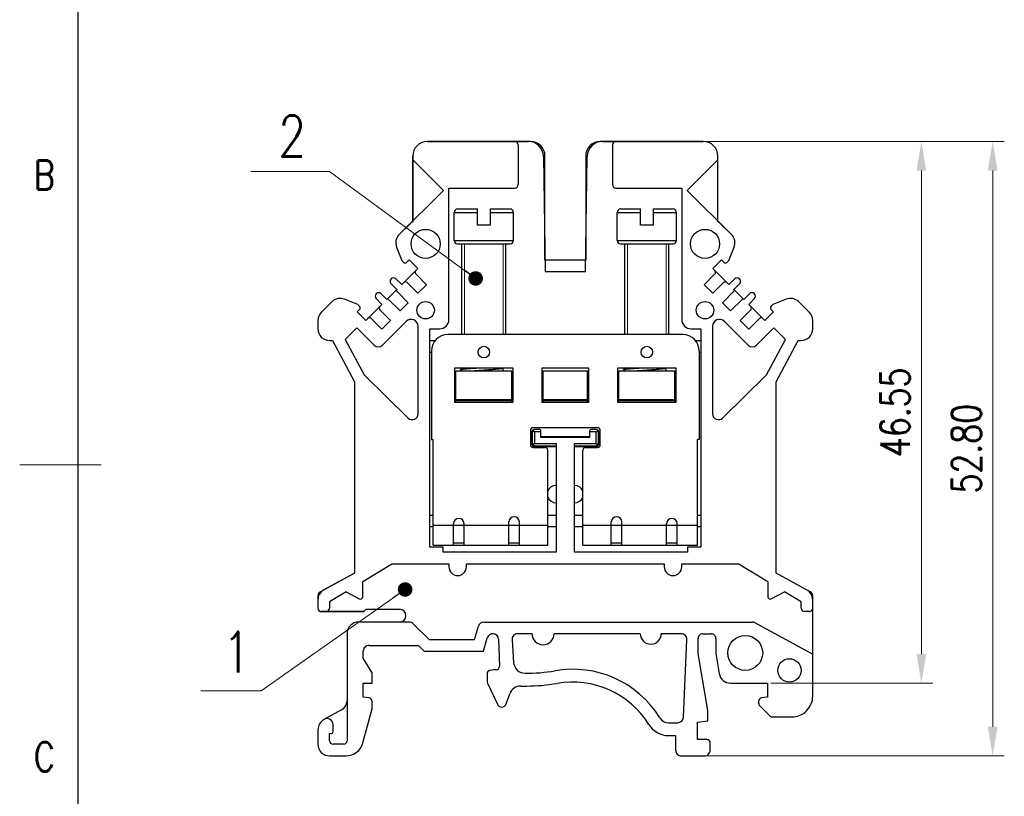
# Model space of a CAD drawing. Header units: inches. Extents: x 3728 to 5725, y -2497 to -825.
# Tile 2 of 17: x 5428 to 5513, y -2420 to -2354. Entities that reach past the tile are written whole.
import ezdxf
from ezdxf.enums import TextEntityAlignment as Align

# ---------------------------------------------------------------- set-up
doc = ezdxf.new("R2010")
doc.units = ezdxf.units.IN
doc.header["$MEASUREMENT"] = 0
doc.layers.get('0').update_dxf_attribs({"lineweight": 30})
doc.layers.get('Defpoints').update_dxf_attribs({"lineweight": 13})
doc.layers.add('LINE', color=7, linetype='Continuous')
for name, color, linetype, lineweight in [('TEXT', 6, 'Continuous', 13), ('尺寸线', 3, 'Continuous', 13), ('轮廓线', 7, 'Continuous', 30)]:
    doc.layers.add(name, color=color, linetype=linetype, lineweight=lineweight)
doc.styles.add('romans-高2.5', font='romans.shx', dxfattribs={"width": 0.8, "height": 2.5})
doc.styles.add('romans-高3.5', font='romans.shx', dxfattribs={"width": 0.8, "height": 3.5})
doc.styles.add('SIMPLEX-V1.1', font='romans.shx')
doc.styles.add('宋体-高2.5', font='txt', dxfattribs={"width": 0.8, "height": 2.5})
doc.dimstyles.new('A4_1-Rev.1.1', dxfattribs={"dimtxt": 2.5, "dimasz": 2.5, "dimexe": 1, "dimexo": 0.3, "dimgap": 1, "dimtad": 1, "dimzin": 1, "dimdsep": 46, "dimtxsty": 'romans-高2.5', "dimcen": 1, "dimclrd": 256, "dimclre": 256, "dimclrt": 256, "dimadec": 1, "dimazin": 0, "dimtfac": 1, "dimtmove": 0, "dimatfit": 3, "dimfxl": 1, "dimtolj": 1, "dimtzin": 0, "dimlwd": -1, "dimlwe": -1, "dimarcsym": 0})
doc.dimstyles.new('ISO-25-ASM-Rev.1.1', dxfattribs={"dimtxt": 3, "dimasz": 2.5, "dimexe": 1, "dimexo": 1, "dimgap": 1, "dimtad": 1, "dimzin": 1, "dimdsep": 46, "dimtxsty": 'SIMPLEX-V1.1', "dimcen": 1, "dimclrd": 256, "dimclre": 256, "dimclrt": 256, "dimadec": 1, "dimazin": 0, "dimtfac": 1, "dimtmove": 0, "dimatfit": 3, "dimfxl": 1, "dimtolj": 1, "dimtzin": 0, "dimlwd": -1, "dimlwe": -1, "dimarcsym": 0})

# ---------------------------------------------------------------- blocks, each defined once
blk = doc.blocks.new('FOR-1754 Rev.1.1-A4客户图')
at = {"layer": '尺寸线'}
blk.add_line((-285, 100), (-292, 100), dxfattribs=at)
at = {"layer": '轮廓线'}
blk.add_line((-287, 200), (-287, 0), dxfattribs=at)
at = {"layer": 'TEXT', "style": 'romans-高2.5', "width": 0.8}
for s, p in [('B', (-290.782, 123.658)), ('C', (-290.782, 73.658))]:
    blk.add_text(s, height=2.5, dxfattribs=at).set_placement(p)
at = {"layer": '尺寸线', "width": 0.8}
for tag, height, style, p in [('/', 2.5, 'romans-高2.5', (-94.886, 30.436)), ('/', 2.5, 'romans-高2.5', (-96.707, 25.38)), ('/', 2.5, 'romans-高2.5', (-102.11, 20.605)), ('15EDGKNM-3.81-XXP-1Y-1000A(H)', 3.5, 'romans-高3.5', (-40.893, 11.725)), ('CENGMZ_2018.10.18', 2.5, 'romans-高2.5', (-97.539, 6.165)), ('15EDGKNM-3.5-C04', 2.5, 'romans-高2.5', (-47.364, 6.202)), ('T0-1', 2.5, 'romans-高2.5', (-5.688, 6.165)), ('CUSTOMER_DRAWING', 2.5, 'romans-高2.5', (-56.478, 1.209)), ('2:1', 2.5, 'romans-高2.5', (-23.284, 1.196)), ('1/1', 2.5, 'romans-高2.5', (-5.772, 1.368))]:
    blk.add_attdef(tag, text='', height=height, dxfattribs=dict(at, style=style)).set_placement(p, align=Align.CENTER)
at = {"layer": '尺寸线', "style": '宋体-高2.5', "width": 0.8}
blk.add_attdef('/', text='', height=2.5, dxfattribs=at).set_placement((-55.643, 31.973), align=Align.MIDDLE_LEFT)
blk = doc.blocks.new('*D10')
at = {"layer": 'Defpoints', "color": 0, "transparency": 16777216}
for p in [(5487.084, -2364.038), (5511.937, -2364.038), (5487.184, -2416.838)]:
    blk.add_point(p, dxfattribs=at)
at = {"layer": '尺寸线', "transparency": 16777216}
for p, q in [((5487.384, -2364.038), (5512.937, -2364.038)), ((5511.937, -2414.338), (5511.937, -2366.538)), ((5487.484, -2416.838), (5512.937, -2416.838))]:
    blk.add_line(p, q, dxfattribs=at)
for points in [[(5511.52, -2366.538), (5512.353, -2366.538), (5511.937, -2364.038)], [(5511.52, -2414.338), (5512.353, -2414.338), (5511.937, -2416.838)]]:
    blk.add_solid(points, dxfattribs=at)
at = {"layer": '尺寸线', "transparency": 16777216, "insert": (5509.687, -2390.438), "char_height": 2.5, "attachment_point": 5, "rotation": 90, "style": 'romans-高2.5'}
blk.add_mtext('\\A1;52.80', dxfattribs=at)
blk = doc.blocks.new('*D11')
at = {"layer": 'Defpoints', "color": 0, "transparency": 16777216}
for p in [(5487.084, -2364.038), (5505.811, -2364.038), (5492.584, -2410.588)]:
    blk.add_point(p, dxfattribs=at)
at = {"layer": '尺寸线', "transparency": 16777216}
for p, q in [((5487.384, -2364.038), (5506.811, -2364.038)), ((5505.811, -2408.088), (5505.811, -2366.538)), ((5492.884, -2410.588), (5506.811, -2410.588))]:
    blk.add_line(p, q, dxfattribs=at)
for points in [[(5505.395, -2366.538), (5506.228, -2366.538), (5505.811, -2364.038)], [(5505.395, -2408.088), (5506.228, -2408.088), (5505.811, -2410.588)]]:
    blk.add_solid(points, dxfattribs=at)
at = {"layer": '尺寸线', "transparency": 16777216, "insert": (5503.561, -2387.313), "char_height": 2.5, "attachment_point": 5, "rotation": 90, "style": 'romans-高2.5'}
blk.add_mtext('\\A1;46.55', dxfattribs=at)
blk = doc.blocks.new('_Dot-Rev.1.1')
at = {"color": 0, "linetype": 'ByBlock', "lineweight": -2}
blk.add_line((-0.5, 0), (-1, 0), dxfattribs=at)
at = {"color": 0, "linetype": 'ByBlock', "lineweight": 100, "const_width": 0.5}
blk.add_lwpolyline([(-0.25, 0, 1), (0.25, 0, 1)], format="xyb", close=True, dxfattribs=at)

msp = doc.modelspace()

# ---------------------------------------------------------------- linework, layer by layer
at = {"color": 7, "linetype": 'Continuous'}
for p, q in [((5463.384, -2364.038), (5472.053, -2364.038)), ((5471.184, -2364.338), (5471.184, -2367.738)), ((5478.415, -2364.038), (5487.084, -2364.038)), ((5479.284, -2364.338), (5479.284, -2367.738)), ((5462.134, -2370.863), (5462.134, -2365.288)), ((5488.334, -2370.863), (5488.334, -2365.288)), ((5464.759, -2368.238), (5462.134, -2365.613)), ((5473.353, -2365.319), (5473.499, -2375.238)), ((5476.969, -2375.238), (5477.115, -2365.319)), ((5488.334, -2365.613), (5485.709, -2368.238)), ((5464.759, -2368.238), (5460.957, -2372.04)), ((5465.234, -2379.338), (5465.234, -2368.038)), ((5465.234, -2368.038), (5470.884, -2368.038)), ((5479.584, -2368.038), (5485.234, -2368.038)), ((5485.234, -2368.038), (5485.234, -2379.338)), ((5489.511, -2372.04), (5485.709, -2368.238)), ((5465.684, -2372.538), (5465.684, -2370.138)), ((5465.684, -2370.138), (5467.684, -2370.138)), ((5465.984, -2369.838), (5467.684, -2369.838)), ((5467.684, -2371.238), (5467.684, -2369.838)), ((5468.784, -2369.838), (5468.784, -2371.238)), ((5468.784, -2369.838), (5470.484, -2369.838)), ((5468.784, -2370.138), (5470.784, -2370.138)), ((5470.784, -2372.538), (5470.784, -2370.138)), ((5479.684, -2372.538), (5479.684, -2370.138)), ((5479.684, -2370.138), (5481.684, -2370.138)), ((5479.984, -2369.838), (5481.684, -2369.838)), ((5481.684, -2371.238), (5481.684, -2369.838)), ((5482.784, -2369.838), (5482.784, -2371.238)), ((5482.784, -2369.838), (5484.484, -2369.838)), ((5482.784, -2370.138), (5484.784, -2370.138)), ((5484.784, -2372.538), (5484.784, -2370.138)), ((5468.784, -2371.238), (5467.684, -2371.238)), ((5482.784, -2371.238), (5481.684, -2371.238)), ((5465.684, -2372.538), (5470.784, -2372.538)), ((5465.984, -2372.838), (5470.484, -2372.838)), ((5466.342, -2380.638), (5466.342, -2372.838)), ((5470.126, -2380.638), (5470.126, -2372.838)), ((5479.684, -2372.538), (5484.784, -2372.538)), ((5479.984, -2372.838), (5484.484, -2372.838)), ((5480.342, -2380.638), (5480.342, -2372.838)), ((5484.126, -2380.638), (5484.126, -2372.838)), ((5460.737, -2373.122), (5461.201, -2374.273)), ((5489.267, -2374.273), (5489.732, -2373.122)), ((5461.201, -2374.273), (5461.343, -2374.414)), ((5461.626, -2374.414), (5461.82, -2374.22)), ((5461.82, -2374.22), (5462.562, -2374.963)), ((5476.984, -2374.238), (5473.484, -2374.238)), ((5487.906, -2374.963), (5488.648, -2374.22)), ((5488.648, -2374.22), (5488.843, -2374.414)), ((5489.126, -2374.414), (5489.267, -2374.273)), ((5461.183, -2376.341), (5462.562, -2374.963)), ((5462.385, -2375.422), (5463.304, -2376.342)), ((5476.969, -2375.238), (5473.499, -2375.238)), ((5487.164, -2376.342), (5488.083, -2375.422)), ((5487.906, -2374.963), (5489.285, -2376.341)), ((5460.264, -2376.27), (5460.759, -2376.765)), ((5461.183, -2376.341), (5460.688, -2375.846)), ((5462.562, -2377.084), (5461.643, -2376.164)), ((5488.825, -2376.164), (5487.906, -2377.084)), ((5489.78, -2375.846), (5489.285, -2376.341)), ((5489.709, -2376.765), (5490.204, -2376.27)), ((5459.91, -2377.614), (5459.415, -2377.119)), ((5459.91, -2377.614), (5460.759, -2376.765)), ((5460.759, -2376.907), (5461.748, -2377.897)), ((5463.304, -2376.342), (5462.562, -2377.084)), ((5487.906, -2377.084), (5487.164, -2376.342)), ((5488.72, -2377.897), (5489.709, -2376.907)), ((5489.709, -2376.765), (5490.558, -2377.614)), ((5491.053, -2377.119), (5490.558, -2377.614)), ((5455.187, -2377.811), (5454.277, -2378.72)), ((5457.417, -2378.055), (5456.269, -2377.591)), ((5458.991, -2377.543), (5459.486, -2378.038)), ((5461.041, -2378.604), (5460.051, -2377.614)), ((5461.748, -2377.897), (5461.041, -2378.604)), ((5489.427, -2378.604), (5488.72, -2377.897)), ((5490.417, -2377.614), (5489.427, -2378.604)), ((5490.983, -2378.038), (5491.477, -2377.543)), ((5494.2, -2377.591), (5493.051, -2378.055)), ((5496.191, -2378.72), (5495.282, -2377.811)), ((5457.364, -2378.674), (5457.559, -2378.479)), ((5458.106, -2379.416), (5457.364, -2378.674)), ((5457.559, -2378.196), (5457.417, -2378.055)), ((5458.106, -2379.416), (5459.486, -2378.038)), ((5459.309, -2378.497), (5460.228, -2379.417)), ((5490.24, -2379.417), (5491.159, -2378.497)), ((5490.983, -2378.038), (5492.362, -2379.416)), ((5493.104, -2378.674), (5492.362, -2379.416)), ((5493.051, -2378.055), (5492.909, -2378.196)), ((5492.91, -2378.479), (5493.104, -2378.674)), ((5453.984, -2379.427), (5453.984, -2380.138)), ((5459.485, -2380.159), (5458.566, -2379.24)), ((5460.228, -2379.417), (5459.485, -2380.159)), ((5461.56, -2379.499), (5459.52, -2381.538)), ((5490.948, -2381.538), (5488.908, -2379.499)), ((5490.983, -2380.159), (5490.24, -2379.417)), ((5491.902, -2379.24), (5490.983, -2380.159)), ((5496.484, -2380.138), (5496.484, -2379.427)), ((5457.329, -2380.053), (5456.325, -2381.057)), ((5458.813, -2381.538), (5457.329, -2380.053)), ((5462.584, -2387.445), (5462.584, -2379.924)), ((5463.584, -2398.888), (5463.584, -2380.138)), ((5463.584, -2380.138), (5464.434, -2380.138)), ((5486.034, -2380.138), (5486.884, -2380.138)), ((5486.884, -2380.138), (5486.884, -2398.888)), ((5487.884, -2379.924), (5487.884, -2387.445)), ((5493.14, -2380.053), (5491.655, -2381.538)), ((5494.144, -2381.057), (5493.14, -2380.053)), ((5454.984, -2381.138), (5455.234, -2381.138)), ((5455.234, -2381.138), (5457.134, -2384.688)), ((5456.325, -2381.057), (5457.944, -2384.082)), ((5463.584, -2381.138), (5464.066, -2381.138)), ((5486.402, -2381.138), (5486.884, -2381.138)), ((5492.525, -2384.082), (5494.144, -2381.057)), ((5493.334, -2384.688), (5495.234, -2381.138)), ((5495.234, -2381.138), (5495.484, -2381.138)), ((5463.584, -2382.138), (5463.734, -2382.138)), ((5486.734, -2382.138), (5486.884, -2382.138)), ((5465.834, -2386.438), (5465.834, -2383.742)), ((5466.485, -2383.492), (5466.243, -2383.632)), ((5466.243, -2383.654), (5466.395, -2383.742)), ((5469.873, -2383.508), (5469.901, -2383.492)), ((5469.884, -2383.742), (5469.884, -2383.502)), ((5470.634, -2386.438), (5470.634, -2383.742)), ((5473.334, -2386.438), (5473.334, -2383.742)), ((5477.134, -2386.438), (5477.134, -2383.742)), ((5479.834, -2386.438), (5479.834, -2383.742)), ((5480.485, -2383.492), (5480.243, -2383.632)), ((5480.243, -2383.654), (5480.395, -2383.742)), ((5483.873, -2383.508), (5483.901, -2383.492)), ((5483.884, -2383.742), (5483.884, -2383.502)), ((5484.634, -2386.438), (5484.634, -2383.742)), ((5457.134, -2384.688), (5457.134, -2401.138)), ((5457.944, -2384.082), (5461.734, -2387.802)), ((5488.734, -2387.802), (5492.525, -2384.082)), ((5493.334, -2401.138), (5493.334, -2384.688)), ((5465.834, -2386.221), (5470.634, -2386.221)), ((5465.834, -2386.285), (5470.634, -2386.285)), ((5473.334, -2386.221), (5477.134, -2386.221)), ((5473.334, -2386.285), (5477.134, -2386.285)), ((5479.834, -2386.221), (5484.634, -2386.221)), ((5479.834, -2386.285), (5484.634, -2386.285)), ((5465.734, -2386.438), (5470.734, -2386.438)), ((5467.084, -2386.438), (5467.084, -2386.471)), ((5469.384, -2386.438), (5469.384, -2386.471)), ((5473.234, -2386.438), (5477.234, -2386.438)), ((5472.584, -2388.988), (5472.43, -2388.927)), ((5473.034, -2388.788), (5472.681, -2388.788)), ((5473.134, -2389.488), (5473.134, -2388.888)), ((5477.334, -2389.488), (5477.334, -2388.888)), ((5477.787, -2388.788), (5477.434, -2388.788)), ((5477.884, -2388.988), (5478.038, -2388.927)), ((5472.328, -2389.088), (5472.328, -2389.944)), ((5472.383, -2389.088), (5472.328, -2389.088)), ((5472.383, -2389.088), (5472.383, -2389.889)), ((5472.584, -2388.988), (5472.584, -2389.988)), ((5473.134, -2388.988), (5472.584, -2388.988)), ((5477.334, -2389.432), (5473.134, -2389.432)), ((5477.334, -2389.488), (5473.134, -2389.488)), ((5477.884, -2388.988), (5477.334, -2388.988)), ((5477.884, -2389.988), (5477.884, -2388.988)), ((5478.085, -2389.088), (5478.14, -2389.088)), ((5478.085, -2389.889), (5478.085, -2389.088)), ((5478.14, -2389.944), (5478.14, -2389.088)), ((5472.383, -2389.889), (5472.328, -2389.944)), ((5472.584, -2389.988), (5472.471, -2390.101)), ((5472.584, -2389.988), (5474.434, -2389.988)), ((5472.683, -2390.189), (5472.628, -2390.244)), ((5472.628, -2390.244), (5474.434, -2390.244)), ((5472.683, -2390.189), (5474.434, -2390.189)), ((5474.434, -2389.988), (5474.434, -2399.338)), ((5476.034, -2399.338), (5476.034, -2389.988)), ((5476.034, -2389.988), (5477.884, -2389.988)), ((5476.034, -2390.189), (5477.785, -2390.189)), ((5476.034, -2390.244), (5477.84, -2390.244)), ((5477.785, -2390.189), (5477.84, -2390.244)), ((5477.884, -2389.988), (5477.997, -2390.101)), ((5478.085, -2389.889), (5478.14, -2389.944)), ((5463.584, -2396.138), (5463.884, -2396.138)), ((5473.734, -2396.138), (5474.434, -2396.138)), ((5476.034, -2396.138), (5476.734, -2396.138)), ((5486.584, -2396.138), (5486.884, -2396.138)), ((5463.584, -2397.138), (5463.884, -2397.138)), ((5466.534, -2397.038), (5465.634, -2397.038)), ((5471.284, -2397.038), (5470.384, -2397.038)), ((5473.734, -2397.138), (5474.434, -2397.138)), ((5476.034, -2397.138), (5476.734, -2397.138)), ((5480.084, -2397.038), (5479.184, -2397.038)), ((5484.834, -2397.038), (5483.934, -2397.038)), ((5486.584, -2397.138), (5486.884, -2397.138)), ((5464.734, -2398.888), (5463.584, -2398.888)), ((5464.734, -2399.338), (5464.734, -2398.888)), ((5465.634, -2398.538), (5466.534, -2398.538)), ((5470.384, -2398.538), (5471.284, -2398.538)), ((5479.184, -2398.538), (5480.084, -2398.538)), ((5483.934, -2398.538), (5484.834, -2398.538)), ((5486.884, -2398.888), (5485.734, -2398.888)), ((5485.734, -2398.888), (5485.734, -2399.338)), ((5474.434, -2399.338), (5464.734, -2399.338)), ((5485.734, -2399.338), (5476.034, -2399.338)), ((5460.386, -2400.338), (5457.834, -2401.883)), ((5460.386, -2400.338), (5465.234, -2400.338)), ((5465.234, -2400.338), (5465.234, -2400.588)), ((5466.734, -2400.338), (5483.734, -2400.338)), ((5466.734, -2400.588), (5466.734, -2400.338)), ((5483.734, -2400.338), (5483.734, -2400.588)), ((5485.234, -2400.338), (5490.082, -2400.338)), ((5485.234, -2400.588), (5485.234, -2400.338)), ((5492.634, -2401.883), (5490.082, -2400.338)), ((5457.134, -2401.138), (5454.193, -2402.735)), ((5496.275, -2402.735), (5493.334, -2401.138)), ((5457.834, -2403.159), (5457.834, -2401.883)), ((5492.634, -2401.883), (5492.634, -2403.159)), ((5453.984, -2403.086), (5453.984, -2404.138)), ((5456.411, -2402.745), (5454.984, -2403.609)), ((5456.411, -2402.745), (5457.541, -2403.336)), ((5492.927, -2403.336), (5494.057, -2402.745)), ((5495.484, -2403.609), (5494.057, -2402.745)), ((5496.484, -2411.688), (5496.484, -2403.086)), ((5454.984, -2403.609), (5454.984, -2404.138)), ((5495.484, -2404.138), (5495.484, -2403.609)), ((5457.934, -2404.438), (5454.284, -2404.438)), ((5457.934, -2404.438), (5458.134, -2404.238)), ((5458.134, -2404.238), (5460.994, -2404.238)), ((5496.184, -2404.438), (5495.784, -2404.438)), ((5461.821, -2405.338), (5457.484, -2405.338)), ((5462.175, -2405.485), (5463.528, -2406.838)), ((5467.443, -2406.838), (5467.77, -2405.7)), ((5468.25, -2405.338), (5491.307, -2405.338)), ((5491.546, -2405.399), (5496.484, -2408.088)), ((5456.484, -2406.338), (5456.484, -2415.538)), ((5468.197, -2407.838), (5468.523, -2406.7)), ((5472.372, -2406.338), (5471.153, -2406.338)), ((5481.672, -2406.338), (5474.272, -2406.338)), ((5485.18, -2406.338), (5483.472, -2406.338)), ((5487.034, -2406.338), (5487.754, -2406.338)), ((5458.384, -2407.338), (5462.614, -2407.338)), ((5462.614, -2407.338), (5463.114, -2407.838)), ((5463.528, -2406.838), (5467.443, -2406.838)), ((5469.504, -2406.821), (5469.584, -2409.128)), ((5470.655, -2406.873), (5470.79, -2408.803)), ((5485.384, -2413.51), (5485.679, -2406.86)), ((5486.634, -2408.038), (5486.634, -2406.738)), ((5488.154, -2406.738), (5488.154, -2408.038)), ((5457.884, -2408.438), (5457.884, -2407.838)), ((5463.114, -2407.838), (5468.197, -2407.838)), ((5487.484, -2412.938), (5486.634, -2408.038)), ((5488.154, -2408.038), (5488.453, -2409.759)), ((5458.634, -2409.688), (5457.884, -2408.438)), ((5458.634, -2410.588), (5458.634, -2409.688)), ((5468.507, -2409.789), (5468.507, -2410.338)), ((5469.107, -2409.438), (5468.76, -2409.493)), ((5469.284, -2409.438), (5469.107, -2409.438)), ((5457.884, -2410.588), (5458.634, -2410.588)), ((5457.884, -2411.788), (5457.884, -2410.588)), ((5468.563, -2410.592), (5469.41, -2412.407)), ((5471.409, -2410.834), (5471.915, -2410.834)), ((5489.438, -2410.588), (5492.584, -2410.588)), ((5492.584, -2410.588), (5492.584, -2411.788)), ((5458.376, -2411.857), (5457.884, -2411.788)), ((5470.148, -2412.375), (5470.47, -2411.492)), ((5492.584, -2411.788), (5492.092, -2411.857)), ((5458.634, -2412.788), (5458.634, -2412.154)), ((5491.834, -2412.154), (5491.834, -2412.288)), ((5491.937, -2412.536), (5492.889, -2413.488)), ((5456.019, -2412.885), (5454.561, -2413.69)), ((5457.847, -2415.726), (5458.634, -2412.788)), ((5487.484, -2413.812), (5487.484, -2412.938)), ((5492.889, -2413.488), (5494.684, -2413.488)), ((5455.284, -2414.728), (5455.284, -2414.137)), ((5484.108, -2413.988), (5484.885, -2413.988)), ((5486.584, -2413.938), (5487.484, -2413.812)), ((5486.584, -2415.438), (5486.584, -2413.938)), ((5453.984, -2414.598), (5453.984, -2415.838)), ((5454.984, -2414.928), (5455.084, -2414.928)), ((5454.984, -2415.538), (5454.984, -2414.928)), ((5484.108, -2415.088), (5484.704, -2415.088)), ((5484.704, -2415.088), (5484.704, -2416.338)), ((5456.184, -2415.838), (5455.284, -2415.838)), ((5487.384, -2415.438), (5486.584, -2415.438)), ((5487.684, -2416.338), (5487.684, -2415.738)), ((5454.984, -2416.838), (5456.398, -2416.838)), ((5485.204, -2416.838), (5487.184, -2416.838))]:
    msp.add_line(p, q, dxfattribs=at)
at = {"color": 3, "linetype": 'Continuous'}
for p, q in [((5485.334, -2380.638), (5465.134, -2380.638)), ((5463.734, -2382.038), (5463.734, -2389.638)), ((5486.734, -2382.038), (5486.734, -2389.638)), ((5465.734, -2386.471), (5465.734, -2383.492)), ((5465.734, -2383.492), (5470.734, -2383.492)), ((5465.834, -2383.742), (5470.634, -2383.742)), ((5470.734, -2383.492), (5470.734, -2386.471)), ((5473.234, -2386.471), (5473.234, -2383.492)), ((5473.234, -2383.492), (5477.234, -2383.492)), ((5473.334, -2383.742), (5477.134, -2383.742)), ((5477.234, -2383.492), (5477.234, -2386.471)), ((5479.734, -2386.471), (5479.734, -2383.492)), ((5479.734, -2383.492), (5484.734, -2383.492)), ((5479.834, -2383.742), (5484.634, -2383.742)), ((5484.734, -2383.492), (5484.734, -2386.471)), ((5465.734, -2384.038), (5465.834, -2384.038)), ((5470.634, -2384.038), (5470.734, -2384.038)), ((5473.234, -2384.038), (5473.334, -2384.038)), ((5477.134, -2384.038), (5477.234, -2384.038)), ((5479.734, -2384.038), (5479.834, -2384.038)), ((5484.734, -2384.038), (5484.634, -2384.038)), ((5470.734, -2386.471), (5465.734, -2386.471)), ((5477.234, -2386.471), (5473.234, -2386.471)), ((5479.734, -2386.438), (5484.734, -2386.438)), ((5484.734, -2386.471), (5479.734, -2386.471)), ((5472.234, -2388.888), (5472.234, -2390.088)), ((5477.984, -2388.638), (5472.484, -2388.638)), ((5478.234, -2390.088), (5478.234, -2388.888)), ((5463.734, -2389.638), (5463.884, -2389.638)), ((5463.884, -2398.738), (5463.884, -2389.638)), ((5486.734, -2389.638), (5486.584, -2389.638)), ((5486.584, -2398.738), (5486.584, -2389.638)), ((5472.484, -2390.338), (5473.484, -2390.338)), ((5473.734, -2398.738), (5473.734, -2390.588)), ((5476.734, -2398.738), (5476.734, -2390.588)), ((5476.984, -2390.338), (5477.984, -2390.338)), ((5465.634, -2397.038), (5463.884, -2397.038)), ((5465.634, -2398.738), (5465.634, -2396.881)), ((5466.534, -2398.738), (5466.534, -2396.881)), ((5470.384, -2397.038), (5466.534, -2397.038)), ((5470.384, -2398.738), (5470.384, -2396.731)), ((5471.284, -2398.738), (5471.284, -2396.731)), ((5473.734, -2397.038), (5471.284, -2397.038)), ((5479.184, -2397.038), (5476.734, -2397.038)), ((5479.184, -2398.738), (5479.184, -2396.731)), ((5480.084, -2398.738), (5480.084, -2396.731)), ((5483.934, -2397.038), (5480.084, -2397.038)), ((5483.934, -2398.738), (5483.934, -2396.881)), ((5484.834, -2398.738), (5484.834, -2396.881)), ((5486.584, -2397.038), (5484.834, -2397.038)), ((5463.884, -2398.738), (5473.734, -2398.738)), ((5476.734, -2398.738), (5486.584, -2398.738))]:
    msp.add_line(p, q, dxfattribs=at)
at = {"color": 7, "linetype": 'Continuous'}
for centre, radius in [((5463.234, -2372.838), 1.25), ((5487.234, -2372.838), 1.25), ((5463.234, -2378.538), 0.75), ((5487.234, -2378.538), 0.75), ((5490.684, -2407.988), 1.5), ((5494.484, -2409.488), 1)]:
    msp.add_circle(centre, radius, dxfattribs=at)
at = {"color": 3, "linetype": 'Continuous'}
for centre in [(5468.234, -2382.138), (5482.234, -2382.138)]:
    msp.add_circle(centre, 0.5, dxfattribs=at)
at = {"color": 7, "linetype": 'Continuous'}
for centre, radius, start, end in [((5463.384, -2365.288), 1.25, 89.99996, 180.00004), ((5470.884, -2364.338), 0.3, 0, 90), ((5472.053, -2365.338), 1.3, 0.84252, 90), ((5478.415, -2365.338), 1.3, 90, 179.15748), ((5479.584, -2364.338), 0.3, 90, 180), ((5487.084, -2365.288), 1.25, 359.99996, 90.00004), ((5470.884, -2367.738), 0.3, 270, 0), ((5479.584, -2367.738), 0.3, 180, 270), ((5465.984, -2370.138), 0.3, 90, 180), ((5470.484, -2370.138), 0.3, 0, 90), ((5479.984, -2370.138), 0.3, 90, 180), ((5484.484, -2370.138), 0.3, 0, 90), ((5461.664, -2372.748), 1, 134.99999, 201.98657), ((5488.804, -2372.748), 1, 338.01343, 45.00001), ((5465.984, -2372.538), 0.3, 180, 270), ((5470.484, -2372.538), 0.3, 270, 0), ((5479.984, -2372.538), 0.3, 180, 270), ((5484.484, -2372.538), 0.3, 270, 0), ((5461.484, -2374.273), 0.2, 224.98659, 314.98667), ((5488.984, -2374.273), 0.2, 225.01333, 315.01341), ((5462.527, -2375.281), 0.2, 134.98656, 224.98661), ((5487.941, -2375.281), 0.2, 315.01339, 45.01344), ((5460.476, -2376.058), 0.3, 44.9865, 224.9865), ((5461.501, -2376.306), 0.2, 44.98657, 134.98656), ((5488.967, -2376.306), 0.2, 45.01344, 135.01343), ((5489.992, -2376.058), 0.3, 315.0135, 135.0135), ((5459.203, -2377.331), 0.3, 44.98656, 224.98656), ((5460.829, -2376.836), 0.1, 134.98657, 224.98657), ((5489.639, -2376.836), 0.1, 315.01343, 45.01343), ((5491.265, -2377.331), 0.3, 315.01344, 135.01344), ((5455.894, -2378.518), 1, 67.98654, 135.00002), ((5459.981, -2377.684), 0.1, 44.98663, 134.98663), ((5490.487, -2377.684), 0.1, 45.01337, 135.01337), ((5494.574, -2378.518), 1, 44.99998, 112.01346), ((5454.984, -2379.427), 1, 135.00006, 179.99998), ((5457.417, -2378.338), 0.2, 314.98638, 44.98647), ((5459.45, -2378.356), 0.2, 134.98658, 224.98657), ((5491.018, -2378.356), 0.2, 315.01343, 45.01342), ((5493.051, -2378.338), 0.2, 135.01353, 225.01362), ((5495.484, -2379.427), 1, 0.00002, 44.99994), ((5458.425, -2379.381), 0.2, 44.98661, 134.98658), ((5461.984, -2379.924), 0.6, 0, 134.98656), ((5464.434, -2379.338), 0.8, 270, 0), ((5486.034, -2379.338), 0.8, 180, 270), ((5488.484, -2379.924), 0.6, 45.01344, 180), ((5492.044, -2379.381), 0.2, 45.01342, 135.01339), ((5454.984, -2380.138), 1, 179.99996, 270.00004), ((5495.484, -2380.138), 1, 269.99996, 0.00004), ((5459.167, -2381.184), 0.5, 224.98661, 314.98656), ((5491.301, -2381.184), 0.5, 225.01344, 315.01339), ((5462.084, -2387.445), 0.5, 225.5305, 0), ((5488.384, -2387.445), 0.5, 180, 314.4695), ((5473.034, -2388.888), 0.1, 0, 90), ((5477.434, -2388.888), 0.1, 90, 180), ((5474.434, -2394.338), 0.75, 90, 159.39548), ((5476.034, -2394.338), 0.75, 20.65272, 90), ((5474.434, -2394.338), 0.75, 200.65272, 270), ((5476.034, -2394.338), 0.75, 270, 339.39548), ((5465.984, -2400.588), 0.75, 180, 0), ((5484.484, -2400.588), 0.75, 180, 0), ((5454.384, -2403.086), 0.4, 118.5, 180), ((5457.634, -2403.159), 0.2, 242.3902, 0), ((5492.834, -2403.159), 0.2, 180, 297.6098), ((5496.084, -2403.086), 0.4, 0, 61.5), ((5454.284, -2404.138), 0.3, 179.99996, 270.00004), ((5454.684, -2404.138), 0.3, 270, 0), ((5495.784, -2404.138), 0.3, 180, 270), ((5496.184, -2404.138), 0.3, 270, 0), ((5460.994, -2404.788), 0.55, 270, 90), ((5457.484, -2406.338), 1, 89.99996, 180.00004), ((5461.821, -2405.838), 0.5, 45, 90), ((5468.25, -2405.838), 0.5, 90, 164.00002), ((5491.307, -2405.838), 0.5, 61.4293, 90), ((5469.004, -2406.838), 0.5, 1.99997, 164.00001), ((5471.153, -2406.838), 0.5, 90.00002, 183.99995), ((5473.322, -2406.338), 0.95, 180, 0), ((5482.572, -2406.338), 0.9, 180, 0), ((5485.18, -2406.838), 0.5, 357.45677, 90), ((5487.034, -2406.738), 0.4, 89.99996, 180.00004), ((5487.754, -2406.738), 0.4, 359.99996, 90.00004), ((5458.384, -2407.838), 0.5, 89.99996, 180.00004), ((5469.284, -2409.138), 0.3, 270.00002, 2.00006), ((5471.787, -2408.733), 1, 184.00003, 269.43276), ((5468.807, -2409.789), 0.3, 99.00006, 179.99996), ((5471.915, -2395.834), 13.9, 269.43274, 280.0073), ((5475.859, -2418.185), 8.797, 31.71052, 100.00725), ((5489.438, -2409.588), 1, 189.8412, 269.99997), ((5469.107, -2410.338), 0.6, 179.99991, 204.99995), ((5471.409, -2411.834), 1, 89.99997, 160.00002), ((5471.915, -2395.834), 15, 269.99996, 280.00729), ((5475.859, -2418.185), 7.697, 31.71052, 100.00725), ((5494.684, -2411.688), 1.8, 269.99996, 0.00004), ((5455.584, -2412.097), 0.9, 298.90247, 0), ((5458.334, -2412.154), 0.3, 359.9999, 81.99997), ((5469.772, -2412.238), 0.4, 204.99995, 340.00001), ((5492.134, -2412.154), 0.3, 98.00003, 180.0001), ((5492.184, -2412.288), 0.35, 180.00014, 225.00006), ((5454.984, -2414.598), 1, 117.37243, 180.00006), ((5454.784, -2414.137), 0.5, 359.99994, 121.30177), ((5484.108, -2413.088), 2, 211.71047, 270.00004), ((5484.108, -2413.088), 0.9, 211.7105, 270.00007), ((5484.885, -2413.488), 0.5, 269.99997, 357.45681), ((5455.084, -2414.728), 0.2, 269.99996, 0.00004), ((5454.984, -2415.838), 1, 179.99996, 270.00004), ((5455.284, -2415.538), 0.3, 179.99996, 270.00004), ((5456.184, -2415.538), 0.3, 269.99996, 0.00004), ((5456.398, -2415.338), 1.5, 270.00001, 344.99996), ((5487.384, -2415.738), 0.3, 359.99996, 90.00004), ((5485.204, -2416.338), 0.5, 179.99996, 270.00004), ((5487.184, -2416.338), 0.5, 269.99996, 0.00004)]:
    msp.add_arc(centre, radius, start, end, dxfattribs=at)
at = {"color": 3, "linetype": 'Continuous'}
for centre, radius, start, end in [((5465.134, -2382.038), 1.4, 90, 180), ((5485.334, -2382.038), 1.4, 0, 90), ((5472.484, -2388.888), 0.25, 90, 180), ((5477.984, -2388.888), 0.25, 0, 90), ((5472.484, -2390.088), 0.25, 180, 270), ((5473.484, -2390.588), 0.25, 0, 90), ((5476.984, -2390.588), 0.25, 90, 180), ((5477.984, -2390.088), 0.25, 270, 0), ((5466.084, -2396.881), 0.45, 0, 180), ((5470.834, -2396.731), 0.45, 0, 180), ((5479.634, -2396.731), 0.45, 0, 180), ((5484.384, -2396.881), 0.45, 0, 180)]:
    msp.add_arc(centre, radius, start, end, dxfattribs=at)
at = {"color": 7, "linetype": 'Continuous'}
for centre, major_axis, ratio, start_param, end_param in [((5472.628, -2389.088), (0.3, 0), 0.999986, 1.570796, 3.141593), ((5472.685, -2389.088), (0.302, 0), 0.994778, 2.57431, 3.141593), ((5472.685, -2389.088), (-0.214, 0.213), 0.986995, -0.782649, 0.220865), ((5477.783, -2389.088), (0.214, 0.213), 0.986995, -0.220865, 0.782649), ((5477.84, -2389.088), (0.3, 0), 0.999986, 0, 1.570796), ((5477.784, -2389.088), (0.302, 0), 0.994778, 0, 0.567282), ((5472.628, -2389.944), (0.212, 0.212), 0.999973, -3.926977, -2.356208), ((5472.685, -2389.888), (0.279, 0.116), 0.992623, 2.7489, 3.534285), ((5472.685, -2389.888), (0.116, 0.279), 0.992623, -3.534285, -2.7489), ((5477.784, -2389.888), (-0.116, 0.279), 0.992623, -3.534285, -2.7489), ((5477.84, -2389.944), (0.212, -0.212), 0.999973, -0.785384, 0.785384), ((5477.784, -2389.888), (0.279, -0.116), 0.992623, -0.392692, 0.392692)]:
    msp.add_ellipse(centre, major_axis=major_axis, ratio=ratio, start_param=start_param, end_param=end_param, dxfattribs=at)
for points, knots in [([(5466.243, -2383.654), (5466.241, -2383.652), (5466.237, -2383.65), (5466.233, -2383.643), (5466.237, -2383.636), (5466.241, -2383.634), (5466.243, -2383.632)], [0, 0, 0, 0, 0.300084, 0.499988, 0.699868, 1, 1, 1, 1]), ([(5466.243, -2383.632), (5466.25, -2383.629), (5466.268, -2383.622), (5466.302, -2383.614), (5466.347, -2383.605), (5466.404, -2383.597), (5466.473, -2383.588), (5466.585, -2383.576), (5466.75, -2383.561), (5466.975, -2383.544), (5467.231, -2383.526), (5467.511, -2383.509), (5467.706, -2383.498), (5467.806, -2383.492)], [0, 0, 0, 0, 0.01463, 0.036635, 0.066077, 0.102856, 0.14679, 0.19762, 0.318752, 0.46333, 0.627821, 0.80819, 1, 1, 1, 1]), ([(5467.241, -2383.742), (5467.367, -2383.732), (5467.631, -2383.711), (5468.04, -2383.683), (5468.462, -2383.655), (5468.809, -2383.631), (5469.071, -2383.611), (5469.249, -2383.597), (5469.409, -2383.582), (5469.549, -2383.568), (5469.666, -2383.554), (5469.748, -2383.541), (5469.802, -2383.531), (5469.832, -2383.524), (5469.855, -2383.517), (5469.868, -2383.511), (5469.873, -2383.508)], [0, 0, 0, 0, 0.142595, 0.301126, 0.464784, 0.622419, 0.695582, 0.763281, 0.824367, 0.877806, 0.922704, 0.958331, 0.97249, 0.984157, 0.993315, 1, 1, 1, 1]), ([(5480.243, -2383.654), (5480.241, -2383.652), (5480.237, -2383.65), (5480.233, -2383.643), (5480.237, -2383.636), (5480.241, -2383.634), (5480.243, -2383.632)], [0, 0, 0, 0, 0.300084, 0.499988, 0.699868, 1, 1, 1, 1]), ([(5480.243, -2383.632), (5480.25, -2383.629), (5480.268, -2383.622), (5480.302, -2383.614), (5480.347, -2383.605), (5480.404, -2383.597), (5480.473, -2383.588), (5480.585, -2383.576), (5480.75, -2383.561), (5480.975, -2383.544), (5481.231, -2383.526), (5481.511, -2383.509), (5481.706, -2383.498), (5481.806, -2383.492)], [0, 0, 0, 0, 0.01463, 0.036635, 0.066077, 0.102856, 0.14679, 0.19762, 0.318752, 0.46333, 0.627821, 0.80819, 1, 1, 1, 1]), ([(5481.241, -2383.742), (5481.367, -2383.732), (5481.631, -2383.711), (5482.04, -2383.683), (5482.462, -2383.655), (5482.809, -2383.631), (5483.071, -2383.611), (5483.249, -2383.597), (5483.409, -2383.582), (5483.549, -2383.568), (5483.666, -2383.554), (5483.748, -2383.541), (5483.802, -2383.531), (5483.832, -2383.524), (5483.855, -2383.517), (5483.868, -2383.511), (5483.873, -2383.508)], [0, 0, 0, 0, 0.142595, 0.301126, 0.464784, 0.622419, 0.695582, 0.763281, 0.824367, 0.877806, 0.922704, 0.958331, 0.97249, 0.984157, 0.993315, 1, 1, 1, 1])]:
    msp.add_open_spline(points, degree=3, knots=knots, dxfattribs=at)
at = {"layer": 'LINE', "color": 7, "linetype": 'Continuous'}
for p, q in [((5472.234, -2364.038), (5463.384, -2364.038)), ((5487.084, -2364.038), (5478.234, -2364.038)), ((5462.134, -2365.288), (5462.134, -2370.94)), ((5473.484, -2374.238), (5473.484, -2365.288)), ((5476.984, -2365.288), (5476.984, -2374.238)), ((5488.334, -2370.94), (5488.334, -2365.288)), ((5461.866, -2371.131), (5460.957, -2372.04)), ((5489.511, -2372.04), (5488.602, -2371.131)), ((5460.737, -2373.122), (5461.201, -2374.273)), ((5489.267, -2374.273), (5489.732, -2373.122)), ((5461.201, -2374.273), (5461.343, -2374.414)), ((5461.626, -2374.414), (5461.82, -2374.22)), ((5461.82, -2374.22), (5462.562, -2374.963)), ((5476.984, -2374.238), (5473.484, -2374.238)), ((5487.906, -2374.963), (5488.648, -2374.22)), ((5488.648, -2374.22), (5488.843, -2374.414)), ((5489.126, -2374.414), (5489.267, -2374.273)), ((5462.562, -2374.963), (5461.183, -2376.341)), ((5489.285, -2376.341), (5487.906, -2374.963)), ((5460.264, -2376.27), (5460.759, -2376.765)), ((5461.183, -2376.341), (5460.688, -2375.846)), ((5489.78, -2375.846), (5489.285, -2376.341)), ((5489.709, -2376.765), (5490.204, -2376.27)), ((5459.91, -2377.614), (5459.415, -2377.119)), ((5460.759, -2376.765), (5459.91, -2377.614)), ((5490.558, -2377.614), (5489.709, -2376.765)), ((5491.053, -2377.119), (5490.558, -2377.614)), ((5455.187, -2377.811), (5454.277, -2378.72)), ((5457.417, -2378.055), (5456.269, -2377.591)), ((5458.991, -2377.543), (5459.486, -2378.038)), ((5490.983, -2378.038), (5491.477, -2377.543)), ((5494.2, -2377.591), (5493.051, -2378.055)), ((5496.191, -2378.72), (5495.282, -2377.811)), ((5457.364, -2378.674), (5457.559, -2378.479)), ((5458.106, -2379.416), (5457.364, -2378.674)), ((5457.559, -2378.196), (5457.417, -2378.055)), ((5459.486, -2378.038), (5458.106, -2379.416)), ((5492.362, -2379.416), (5490.983, -2378.038)), ((5493.104, -2378.674), (5492.362, -2379.416)), ((5493.051, -2378.055), (5492.909, -2378.196)), ((5492.91, -2378.479), (5493.104, -2378.674)), ((5453.984, -2379.427), (5453.984, -2380.138)), ((5496.484, -2380.138), (5496.484, -2379.427)), ((5454.984, -2381.138), (5455.234, -2381.138)), ((5455.234, -2381.138), (5457.134, -2384.688)), ((5493.334, -2384.688), (5495.234, -2381.138)), ((5495.234, -2381.138), (5495.484, -2381.138)), ((5457.134, -2384.688), (5457.134, -2401.138)), ((5493.334, -2401.138), (5493.334, -2384.688)), ((5457.134, -2401.138), (5454.507, -2402.565)), ((5495.961, -2402.565), (5493.334, -2401.138)), ((5453.984, -2403.443), (5453.984, -2404.138)), ((5496.484, -2411.688), (5496.484, -2403.443)), ((5454.284, -2404.438), (5457.934, -2404.438)), ((5457.934, -2404.438), (5458.134, -2404.238)), ((5458.134, -2404.238), (5460.994, -2404.238)), ((5460.994, -2405.338), (5457.484, -2405.338)), ((5456.484, -2406.338), (5456.484, -2415.538)), ((5468.197, -2407.838), (5468.523, -2406.7)), ((5472.372, -2406.338), (5471.153, -2406.338)), ((5481.672, -2406.338), (5474.272, -2406.338)), ((5485.18, -2406.338), (5483.472, -2406.338)), ((5487.034, -2406.338), (5487.754, -2406.338)), ((5458.384, -2407.338), (5462.614, -2407.338)), ((5462.614, -2407.338), (5463.114, -2407.838)), ((5469.504, -2406.821), (5469.584, -2409.128)), ((5470.655, -2406.873), (5470.79, -2408.803)), ((5485.384, -2413.51), (5485.679, -2406.86)), ((5486.634, -2408.038), (5486.634, -2406.738)), ((5488.154, -2406.738), (5488.154, -2408.038)), ((5457.884, -2408.438), (5457.884, -2407.838)), ((5463.114, -2407.838), (5468.197, -2407.838)), ((5487.484, -2412.938), (5486.634, -2408.038)), ((5488.154, -2408.038), (5488.453, -2409.759)), ((5458.634, -2409.688), (5457.884, -2408.438)), ((5458.634, -2410.588), (5458.634, -2409.688)), ((5468.507, -2409.789), (5468.507, -2410.338)), ((5469.107, -2409.438), (5468.76, -2409.493)), ((5469.284, -2409.438), (5469.107, -2409.438)), ((5457.884, -2410.588), (5458.634, -2410.588)), ((5457.884, -2411.788), (5457.884, -2410.588)), ((5468.563, -2410.592), (5469.41, -2412.407)), ((5471.409, -2410.834), (5471.915, -2410.834)), ((5489.438, -2410.588), (5492.584, -2410.588)), ((5492.584, -2410.588), (5492.584, -2411.788)), ((5458.376, -2411.857), (5457.884, -2411.788)), ((5470.148, -2412.375), (5470.47, -2411.492)), ((5492.584, -2411.788), (5492.092, -2411.857)), ((5458.634, -2412.788), (5458.634, -2412.154)), ((5491.834, -2412.154), (5491.834, -2412.288)), ((5491.937, -2412.536), (5492.889, -2413.488)), ((5457.847, -2415.726), (5458.634, -2412.788)), ((5487.484, -2413.812), (5487.484, -2412.938)), ((5492.889, -2413.488), (5494.684, -2413.488)), ((5455.284, -2414.728), (5455.284, -2414.137)), ((5484.108, -2413.988), (5484.885, -2413.988)), ((5486.584, -2413.938), (5487.484, -2413.812)), ((5486.584, -2415.438), (5486.584, -2413.938)), ((5453.984, -2414.598), (5453.984, -2415.838)), ((5454.984, -2414.928), (5455.084, -2414.928)), ((5454.984, -2415.538), (5454.984, -2414.928)), ((5484.108, -2415.088), (5484.704, -2415.088)), ((5484.704, -2415.088), (5484.704, -2416.338)), ((5456.184, -2415.838), (5455.284, -2415.838)), ((5487.384, -2415.438), (5486.584, -2415.438)), ((5487.684, -2416.338), (5487.684, -2415.738)), ((5454.984, -2416.838), (5456.398, -2416.838)), ((5485.204, -2416.838), (5487.184, -2416.838))]:
    msp.add_line(p, q, dxfattribs=at)
for centre, radius, start, end in [((5463.384, -2365.288), 1.25, 89.99996, 180.00004), ((5472.234, -2365.288), 1.25, 359.99996, 90.00004), ((5478.234, -2365.288), 1.25, 89.99996, 180.00004), ((5487.084, -2365.288), 1.25, 359.99996, 90.00004), ((5462.573, -2371.838), 1, 116.05371, 135.00008), ((5487.895, -2371.838), 1, 44.99992, 63.94629), ((5461.664, -2372.748), 1, 134.99999, 201.98657), ((5488.804, -2372.748), 1, 338.01343, 45.00001), ((5461.484, -2374.273), 0.2, 224.98659, 314.98667), ((5488.984, -2374.273), 0.2, 225.01333, 315.01341), ((5460.476, -2376.058), 0.3, 44.9865, 224.9865), ((5489.992, -2376.058), 0.3, 315.0135, 135.0135), ((5459.203, -2377.331), 0.3, 44.98656, 224.98656), ((5491.265, -2377.331), 0.3, 315.01344, 135.01344), ((5455.894, -2378.518), 1, 67.98654, 135.00002), ((5494.574, -2378.518), 1, 44.99998, 112.01346), ((5454.984, -2379.427), 1, 135.00006, 179.99998), ((5457.417, -2378.338), 0.2, 314.98638, 44.98647), ((5493.051, -2378.338), 0.2, 135.01353, 225.01362), ((5495.484, -2379.427), 1, 0.00002, 44.99994), ((5454.984, -2380.138), 1, 179.99996, 270.00004), ((5495.484, -2380.138), 1, 269.99996, 0.00004), ((5454.984, -2403.443), 1, 118.49996, 180.00006), ((5495.484, -2403.443), 1, 359.99994, 61.50004), ((5454.284, -2404.138), 0.3, 179.99996, 270.00004), ((5460.994, -2404.788), 0.55, 270, 90), ((5457.484, -2406.338), 1, 89.99996, 180.00004), ((5469.004, -2406.838), 0.5, 1.99997, 164.00001), ((5471.153, -2406.838), 0.5, 90.00002, 183.99995), ((5473.322, -2406.338), 0.95, 180, 0), ((5482.572, -2406.338), 0.9, 180, 0), ((5485.18, -2406.838), 0.5, 357.45677, 90), ((5487.034, -2406.738), 0.4, 89.99996, 180.00004), ((5487.754, -2406.738), 0.4, 359.99996, 90.00004), ((5458.384, -2407.838), 0.5, 89.99996, 180.00004), ((5469.284, -2409.138), 0.3, 270.00002, 2.00006), ((5471.787, -2408.733), 1, 184.00003, 269.43276), ((5468.807, -2409.789), 0.3, 99.00006, 179.99996), ((5471.915, -2395.834), 13.9, 269.43274, 280.0073), ((5475.859, -2418.185), 8.797, 31.71052, 100.00725), ((5489.438, -2409.588), 1, 189.8412, 269.99997), ((5469.107, -2410.338), 0.6, 179.99991, 204.99995), ((5471.409, -2411.834), 1, 89.99997, 160.00002), ((5471.915, -2395.834), 15, 269.99996, 280.00729), ((5475.859, -2418.185), 7.697, 31.71052, 100.00725), ((5494.684, -2411.688), 1.8, 269.99996, 0.00004), ((5458.334, -2412.154), 0.3, 359.9999, 81.99997), ((5469.772, -2412.238), 0.4, 204.99995, 340.00001), ((5492.134, -2412.154), 0.3, 98.00003, 180.0001), ((5492.184, -2412.288), 0.35, 180.00014, 225.00006), ((5454.984, -2414.598), 1, 117.37243, 180.00006), ((5454.784, -2414.137), 0.5, 359.99994, 121.30177), ((5484.108, -2413.088), 2, 211.71047, 270.00004), ((5484.108, -2413.088), 0.9, 211.7105, 270.00007), ((5484.885, -2413.488), 0.5, 269.99997, 357.45681), ((5455.084, -2414.728), 0.2, 269.99996, 0.00004), ((5454.984, -2415.838), 1, 179.99996, 270.00004), ((5455.284, -2415.538), 0.3, 179.99996, 270.00004), ((5456.184, -2415.538), 0.3, 269.99996, 0.00004), ((5456.398, -2415.338), 1.5, 270.00001, 344.99996), ((5487.384, -2415.738), 0.3, 359.99996, 90.00004), ((5485.204, -2416.338), 0.5, 179.99996, 270.00004), ((5487.184, -2416.338), 0.5, 269.99996, 0.00004)]:
    msp.add_arc(centre, radius, start, end, dxfattribs=at)
at = {"layer": '尺寸线'}
for p, q in [((5466.584, -2380.638), (5466.584, -2372.838)), ((5469.884, -2380.638), (5469.884, -2372.838)), ((5480.584, -2380.638), (5480.584, -2372.838)), ((5483.884, -2380.638), (5483.884, -2372.838))]:
    msp.add_line(p, q, dxfattribs=at)

# ---------------------------------------------------------------- block references
msp.add_blockref('FOR-1754 Rev.1.1-A4客户图', (5720.371, -2491.826))

# ---------------------------------------------------------------- texts
at = {"layer": '尺寸线', "char_height": 3.5, "attachment_point": 1, "style": 'romans-高3.5'}
for s, insert, width in [('2', (5450.572, -2361.817), 7.42913), ('1', (5445.808, -2406.168), 5.40337)]:
    msp.add_mtext(s, dxfattribs=dict(at, insert=insert, width=width))

# ---------------------------------------------------------------- dimensions: what is measured, and where the dimension line sits
at = {"layer": '尺寸线'}
for base, p1, picture, middle in [((5511.937, -2364.038), (5487.184, -2416.838), '*D10', (5511.937, -2390.438)), ((5505.811, -2364.038), (5492.584, -2410.588), '*D11', (5505.811, -2387.313))]:
    dim = msp.add_linear_dim(base=base, p1=p1, p2=(5487.084, -2364.038), angle=90, dimstyle='A4_1-Rev.1.1', dxfattribs=at)
    dim.commit()
    dim.dimension.update_dxf_attribs({"geometry": picture, "text_midpoint": middle, "dimtype": 160})

# ---------------------------------------------------------------- leaders
for points in [[(5467.531, -2375.808), (5454.99, -2366.606), (5448.215, -2366.606)], [(5461.472, -2402.54), (5449.102, -2411.257), (5443.927, -2411.257)]]:
    msp.add_leader(points, dimstyle='ISO-25-ASM-Rev.1.1', override={"dimasz": 1.25, "dimtad": 0, "dimldrblk": '_Dot-Rev.1.1'}, dxfattribs=at)

doc.saveas('drawing.dxf')
